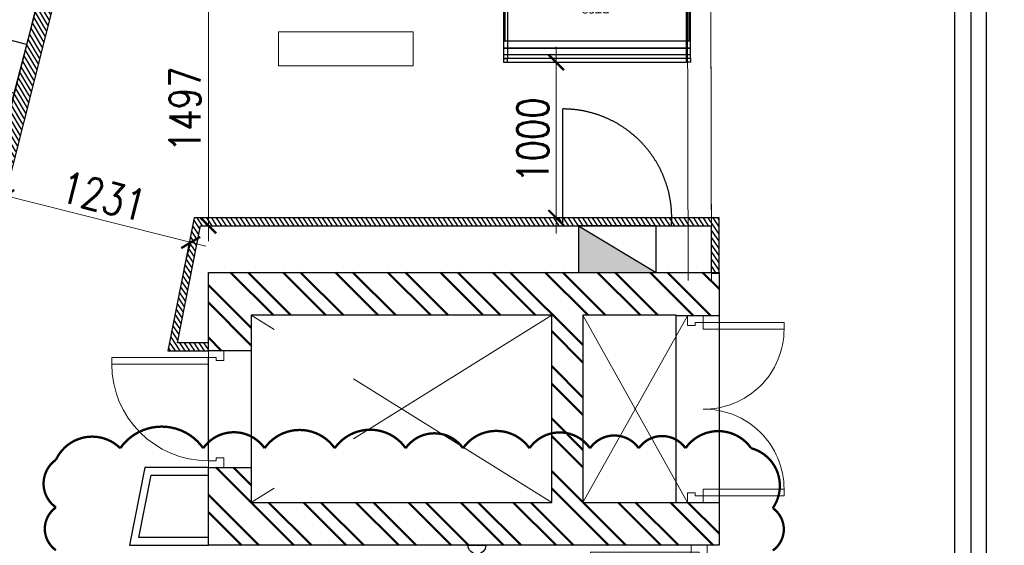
# Model space of a CAD drawing. Header units: millimetres. Extents: x 2950152 to 2989892, y -490837 to -470506.
# Tile 31 of 57: x 2970206 to 2976531, y -483990 to -480613. Entities that reach past the tile are written whole.
import ezdxf

# ---------------------------------------------------------------- set-up
doc = ezdxf.new("R2010")
doc.units = ezdxf.units.MM
doc.header["$LTSCALE"] = 1000
doc.header["$MEASUREMENT"] = 0
doc.header["$PDMODE"] = 3
doc.header["$PDSIZE"] = -1
for name, pattern in [('GHIAL-LNT-W-PTB-A-10-3102_LEVEL-D_ PLAN & ELEVATION$0$Dash Dot 3mm', [7, 3, -2, 0, -2]), ('Hidden 2mm', [3, 2, -1]), ('HIDDEN2', [4.7625, 3.175, -1.5875]), ('L_T_Hidden_1_5mm', [2.1, 1.5, -0.6]), ('TRAZOS2', [0.375, 0.25, -0.125])]:
    doc.linetypes.add(name, pattern=pattern)
doc.layers.get('0').update_dxf_attribs({"linetype": 'CONTINUOUS'})
doc.layers.get('Defpoints').update_dxf_attribs({"linetype": 'CONTINUOUS'})
for name, color, linetype, lineweight in [('A-DETL', 1, 'CONTINUOUS', 15), ('A-DOOR', 9, 'CONTINUOUS', 5), ('A-WALL', 255, 'CONTINUOUS', 13), ('GHIAL-LNT-W-PTB-A-10-3102_LEVEL-D_ PLAN & ELEVATION$0$A-ANNO-MATC', 7, 'GHIAL-LNT-W-PTB-A-10-3102_LEVEL-D_ PLAN & ELEVATION$0$Dash Dot 3mm', 50), ('LV_TEXT', 3, 'CONTINUOUS', 0), ('Wall New', 1, 'CONTINUOUS', 50)]:
    doc.layers.add(name, color=color, linetype=linetype, lineweight=lineweight)
for name, color, linetype in [('ELECTRICAL', 7, 'CONTINUOUS'), ('Equipment', 5, 'CONTINUOUS'), ('Kian Codes', 1, 'CONTINUOUS'), ('Kian Description', 3, 'CONTINUOUS'), ('Kian Furn 02', 253, 'CONTINUOUS'), ('LV_EQUIPMENT', 8, 'CONTINUOUS'), ('LV_EQUIPMENT TEXT', 3, 'CONTINUOUS'), ('LV_FURNITURE', 8, 'CONTINUOUS'), ('LV_HATCH', 253, 'CONTINUOUS'), ('LV_PROJECTION', 4, 'CONTINUOUS'), ('LV_WALLS', 1, 'CONTINUOUS')]:
    doc.layers.add(name, color=color, linetype=linetype)
doc.layers.add('I-ANNO-VPRT', color=130, linetype='CONTINUOUS', lineweight=18, plot=False)
doc.styles.add('ABC', font='GOTHIC.TTF')
doc.styles.add('BA-SCALE 100', font='SIMPLEX.SHX', dxfattribs={"width": 0.8, "height": 200})
doc.styles.add('kian 4', font='Microsoft YaHei.ttf')
doc.styles.add('MtXpl_Microsoft_YaHe', font='Microsoft YaHei.ttf')
doc.dimstyles.new('BA SCALE 100', dxfattribs={"dimtxt": 200, "dimasz": 100, "dimexe": 0, "dimexo": 0, "dimgap": 50, "dimtad": 1, "dimdec": 0, "dimzin": 1, "dimdsep": 46, "dimtxsty": 'BA-SCALE 100', "dimblk": 'ARCHTICK', "dimcen": 2.5, "dimdle": 100, "dimclrd": 256, "dimclre": 256, "dimclrt": 256, "dimadec": 0, "dimazin": 0, "dimtfac": 1, "dimtdec": 0, "dimtmove": 1, "dimatfit": 3, "dimfxl": 0, "dimlwd": 9, "dimlwe": 9, "dimarcsym": 0})

# ---------------------------------------------------------------- blocks, each defined once
blk = doc.blocks.new('A_FD_Single Door - FD2-750 X1800-7446967-LEVEL F')
at = {"layer": 'A-DOOR', "lineweight": 13}
for p, q in [((-375, 0), (-313, 0)), ((-375, -100), (-375, 0)), ((-313, -50.5), (-332, -50.5)), ((-332, -50.5), (-332, -100)), ((-313, 0), (-313, -50.5)), ((313, 0), (375, 0)), ((313, -50.5), (313, 0)), ((332, -50.5), (313, -50.5)), ((332, -100), (332, -50.5)), ((375, 0), (375, -100)), ((-332, -100), (-375, -100)), ((375, -100), (332, -100))]:
    blk.add_line(p, q, dxfattribs=at)
at = {"layer": 'A-DOOR'}
for p, q in [((332, -100), (289, -100)), ((289, -100), (289, -721)), ((332, -100), (332, -721)), ((332, -721), (289, -721))]:
    blk.add_line(p, q, dxfattribs=at)
blk.add_arc((289, -100), 621, 180, 270, dxfattribs=at)
blk = doc.blocks.new('FDGDFG')
at = {"layer": 'A-DOOR'}
for p, q in [((966239.3, 182797), (966239.4, 182754)), ((966760.2, 182797), (966239.3, 182797)), ((966760.2, 182797), (966760.2, 182754)), ((966760.2, 182754), (966239.4, 182754)), ((966239.3, 181683.1), (966239.4, 181726.1)), ((966760.2, 181726), (966239.4, 181726.1)), ((966760.2, 181683), (966760.2, 181726)), ((966760.2, 181683), (966239.3, 181683.1))]:
    blk.add_line(p, q, dxfattribs=at)
at = {"layer": 'A-DOOR', "lineweight": 13}
for p, q in [((966760.2, 182840), (966760.2, 182797)), ((966860.2, 182840), (966760.2, 182840)), ((966760.2, 182797), (966809.7, 182797)), ((966809.7, 182797), (966809.7, 182778)), ((966860.2, 182778), (966860.2, 182840)), ((966809.7, 182778), (966860.2, 182778)), ((966760.2, 181683), (966809.7, 181683)), ((966760.2, 181640), (966760.2, 181683)), ((966809.7, 181702), (966860.2, 181702)), ((966809.7, 181683), (966809.7, 181702)), ((966860.2, 181702), (966860.2, 181640)), ((966860.2, 181640), (966760.2, 181640))]:
    blk.add_line(p, q, dxfattribs=at)
at = {"layer": 'A-DOOR'}
for centre, start, end in [((966754.4, 182755), 180.11441, 270.6582), ((966754.4, 181725), 89.3418, 179.88559)]:
    blk.add_arc(centre, 515, start, end, dxfattribs=at)
blk = doc.blocks.new('BTS3')
at = {"color": 0}
for p, q in [((-600, 585), (-600, 610)), ((-600, 610), (-575, 610)), ((-600, 585), (-575, 585)), ((-600, 585), (600, 585)), ((-600, 585), (-600, 560.3)), ((-575, 610), (-575, 585)), ((-575, 585), (-575, 610)), ((575, 610), (-575, 610)), ((-575, 585), (575, 585)), ((600, 610), (575, 610)), ((575, 610), (575, 585)), ((575, 610), (575, 585)), ((600, 585), (575, 585)), ((600, 585), (600, 610)), ((600, 560.3), (600, 585)), ((600, 560.3), (-600, 560.3)), ((-600, 560.3), (-600, 472)), ((600, 518.6), (-600, 518.6)), ((600, 516.2), (-600, 516.2)), ((600, 472), (600, 560.3)), ((-600, 472), (-600, 10)), ((600, 472), (-600, 472)), ((-590, 10), (-590, 472)), ((590, 472), (590, 10)), ((600, 10), (600, 472)), ((-600, 10), (-590, 10)), ((-590, 10), (-590, 0)), ((590, 10), (-590, 10)), ((-590, 0), (590, 0)), ((590, 0), (590, 10)), ((590, 10), (600, 10))]:
    blk.add_line(p, q, dxfattribs=at)
for centre, start, end in [((-590, 10), 180, 270), ((590, 10), 270, 0)]:
    blk.add_arc(centre, 10, start, end, dxfattribs=at)
at = {"layer": 'Kian Furn 02', "linetype": 'HIDDEN2', "ltscale": 5}
blk.add_lwpolyline([(-575, 585), (-575, 25), (575, 25), (575, 585)], dxfattribs=at)
at = {"layer": 'Kian Codes', "insert": (-81.3, 296.3), "char_height": 60, "attachment_point": 1, "style": 'kian 4'}
blk.add_mtext_dynamic_manual_height_columns('BTS3', width=191.468, gutter_width=200, heights=[0], dxfattribs=at)
at = {"layer": 'Kian Description', "insert": (-113.1, 220.2), "char_height": 12, "attachment_point": 1, "style": 'MtXpl_Microsoft_YaHe'}
blk.add_mtext_dynamic_manual_height_columns('{\\W7.904278; }Single Booth W1200 \\P{\\W2.893552; }(Ash{\\fMicrosoft YaHei|b0|i0|c134|p34; veneer} backrest, Grey \\P{\\W2.046192; }padded seat & Brass frame)', width=227.628, gutter_width=200, heights=[0], dxfattribs=at)
blk = doc.blocks.new('_ArchTick')
at = {"color": 0, "linetype": 'ByBlock', "const_width": 0.15}
blk.add_lwpolyline([(-0.5, -0.5), (0.5, 0.5)], dxfattribs=at)
blk = doc.blocks.new('*D809')
at = {"linetype": 'HIDDEN2', "lineweight": 9}
for p, q in [((2973652.7, -480787.3), (2973652.7, -481987)), ((2973727.2, -480887.3), (2973652.7, -480887.3)), ((2973727.2, -481887), (2973652.7, -481887))]:
    blk.add_line(p, q, dxfattribs=at)
at = {"layer": 'Defpoints', "color": 0, "lineweight": -2}
for p in [(2973727.2, -480887.3), (2973652.7, -481887), (2973727.2, -481887)]:
    blk.add_point(p, dxfattribs=at)
at = {"lineweight": 9, "xscale": 100, "yscale": 100, "zscale": 100}
for p, rotation in [((2973652.7, -480887.3), 90), ((2973652.7, -481887), 270)]:
    blk.add_blockref('_ArchTick', p, dxfattribs=dict(at, rotation=rotation))
at = {"insert": (2973502.7, -481387.2), "char_height": 200, "attachment_point": 5, "rotation": 90, "style": 'BA-SCALE 100'}
blk.add_mtext('1000', dxfattribs=at)
blk = doc.blocks.new('*D805')
at = {"linetype": 'HIDDEN2', "lineweight": 9}
for p, q in [((2971418.3, -480340.1), (2971418.3, -482037)), ((2971284.9, -480440.1), (2971418.3, -480440.1)), ((2971418.3, -481937), (2971418.3, -481937))]:
    blk.add_line(p, q, dxfattribs=at)
at = {"layer": 'Defpoints', "color": 0, "lineweight": -2}
for p in [(2971284.9, -480440.1, 0), (2971418.3, -481937), (2971418.3, -481937)]:
    blk.add_point(p, dxfattribs=at)
at = {"lineweight": 9, "xscale": 100, "yscale": 100, "zscale": 100}
for p, rotation in [((2971418.3, -480440.1), 90), ((2971418.3, -481937), 270)]:
    blk.add_blockref('_ArchTick', p, dxfattribs=dict(at, rotation=rotation))
at = {"insert": (2971268.3, -481188.6), "char_height": 200, "attachment_point": 5, "rotation": 90, "style": 'BA-SCALE 100'}
blk.add_mtext('1497', dxfattribs=at)
blk = doc.blocks.new('Isolator')
h = blk.add_hatch(color=256)
h.dxf.hatch_style = 1
h.paths.add_polyline_path([(0, 300), (0, 0), (500, 0)])
blk.add_lwpolyline([(0, 300), (0, 0), (500, 0), (500, 300)], close=True)
blk.add_lwpolyline([(0, 300), (500, 0)])
blk = doc.blocks.new('bag in box')
at = {"color": 0}
for p, q in [((0, 0), (1.0096, 0)), ((0, -0.4858), (0, 0)), ((0.0476, -0.4858), (0.0476, 0)), ((0.3429, -0.4858), (0.3429, 0)), ((0.6668, -0.4858), (0.6667, 0)), ((0.9716, -0.4858), (0.9715, 0)), ((1.0096, 0), (1.0097, -0.4858)), ((1.0097, -0.4858), (0, -0.4858))]:
    blk.add_line(p, q, dxfattribs=at)
at = {"layer": 'LV_EQUIPMENT TEXT', "insert": (1.0886, -0.2884, 0), "char_height": 0.05, "width": 1.158334, "attachment_point": 9, "rotation": 0.00086, "style": 'ABC'}
blk.add_mtext('\\PBag-In-Box', dxfattribs=at)
blk = doc.blocks.new('*D815')
at = {"linetype": 'HIDDEN2', "lineweight": 9}
for p, q in [((2971401.4, -482069.3), (2970013.8, -481719.3)), ((2970067.8, -481914), (2970110.7, -481743.7)), ((2971261.5, -482215.1), (2971304.5, -482044.8))]:
    blk.add_line(p, q, dxfattribs=at)
at = {"layer": 'Defpoints', "color": 0, "lineweight": -2}
for p in [(2970110.7, -481743.7), (2970067.8, -481914), (2971261.5, -482215.1)]:
    blk.add_point(p, dxfattribs=at)
at = {"lineweight": 9, "xscale": 100, "yscale": 100, "zscale": 100}
for p, rotation in [((2970110.7, -481743.7), 165.8426003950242), ((2971304.5, -482044.8), 345.8426003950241)]:
    blk.add_blockref('_ArchTick', p, dxfattribs=dict(at, rotation=rotation))
at = {"insert": (2970744.3, -481748.8), "char_height": 200, "attachment_point": 5, "rotation": 345.8426, "style": 'BA-SCALE 100'}
blk.add_mtext('1231', dxfattribs=at)
blk = doc.blocks.new('A$C21C85089')
at = {"layer": 'ELECTRICAL'}
for points, const_width in [([(-42, 108.5), (43.4, 108.5)], 4.7), ([(0, 69.7), (0, 0)], 7.15), ([(-35.8, 30), (38, 30)], 7.15)]:
    blk.add_lwpolyline(points, dxfattribs=dict(at, const_width=const_width))
blk.add_arc((0, 108.5), 38.8, 180, 0, dxfattribs=at)

msp = doc.modelspace()

# ---------------------------------------------------------------- hatches: boundary and pattern name
at = {"layer": 'GHIAL-LNT-W-PTB-A-10-3102_LEVEL-D_ PLAN & ELEVATION$0$A-ANNO-MATC'}
h = msp.add_hatch(dxfattribs=at)
h.set_pattern_fill('ANSI32', color=8, scale=25, angle=270)
h.set_pattern_definition([(315, (3941355.86, -300875.4), (168.3798, 168.3798), []), (315, (3941355.86, -300987.65), (168.3798, 168.3798), [])])
h.paths.add_polyline_path([(2974698.5, -483715.4), (2974698.5, -483990.4), (2971418.1, -483990.1), (2971418.2, -483490.1), (2971693.2, -483490.2), (2971693.1, -483715.2), (2973623.5, -483715.3), (2973623.5, -482512.3), (2971693.3, -482512), (2971693.2, -482740.2), (2971418.2, -482740.1), (2971418.2, -482237), (2974698.6, -482237.3), (2974698.6, -482515.4), (2974423.6, -482515.4), (2974423.6, -482512.3), (2973823.6, -482512.3), (2973823.5, -483715.3)])
at = {"layer": 'LV_HATCH'}
h = msp.add_hatch(dxfattribs=at)
h.set_pattern_fill('ANSI31', color=253, scale=8.1, angle=1335.84262)
h.set_pattern_definition([(300.842619, (2893178.704, -642393.952), (22.0804998, 13.1848905), [])])
h.paths.add_polyline_path([(2969574.5, -483460.8), (2970336.4, -480440.1), (2970439.6, -480440.1), (2969671.4, -483485.3)])
h = msp.add_hatch(dxfattribs=at)
h.set_pattern_fill('ANSI31', color=253, scale=8.1, angle=1158.84666)
h.set_pattern_definition([(123.84666, (2957813.774, -497307.645), (-21.359184, -14.323933), [])])
h.paths.add_polyline_path([(2974648.5, -482241.4), (2974698.5, -482241.4), (2974698.5, -481887), (2971326.2, -481887), (2971158, -482740.1), (2971418.2, -482740.1), (2971418.2, -482690.1), (2971218.8, -482690.1), (2971367.3, -481937), (2974648.5, -481937)])

# ---------------------------------------------------------------- linework, layer by layer
at = {"color": 8}
for p, q in [((2974423.5, -483715.4), (2974423.6, -482515.4)), ((2974698.6, -482515.4), (2974698.5, -483715.4)), ((2971693.2, -482740.2), (2971693.2, -483490.2)), ((2971418.2, -483447.1), (2971418.2, -482783.1))]:
    msp.add_line(p, q, dxfattribs=at)
for points in [[(2962936.6, -490484.2), (2976317.6, -490484.2), (2976317.6, -470605.7), (2962936.6, -470605.7)], [(2963040.1, -490380.8), (2976214.2, -490380.8), (2976214.2, -470709.1), (2963040.1, -470709.1)]]:
    msp.add_lwpolyline(points, close=True)
at = {"lineweight": -2}
msp.add_circle((2970013.8, -481719.3), 9117.6, dxfattribs=at)
at = {"layer": 'A-DETL', "linetype": 'Hidden 2mm', "ltscale": 30}
msp.add_line((2973373.5, -483990.4), (2973248.5, -483990.4), dxfattribs=at)
for points in [[(2974649.5, -482288.5), (2974633.2, -473078, 0.433468), (2971880.7, -471307), (2963436.1, -474960.4)], [(2974623.3, -486162.3), (2965607.9, -488759.6), (2965565.6, -488615.7), (2965590.8, -484927.5), (2965951.9, -484805.7), (2965659.4, -482312.7), (2965586, -482312.2), (2965616.8, -474190.7), (2965554.7, -474043.9), (2971880.7, -471307, -0.433468), (2974633.2, -473078), (2974649.4, -482237.3), (2971418.2, -482237), (2971418.1, -483990.1), (2974623.3, -483990.4), (2974623.3, -484054.9)], [(2963436.1, -475123.9), (2971929.2, -471449.5, -0.429852), (2974483.3, -473092), (2974499.5, -482288.5)]]:
    msp.add_lwpolyline(points, format="xyb", dxfattribs=at)
at = {"layer": 'A-DETL', "linetype": 'L_T_Hidden_1_5mm'}
for points in [[(2973623.5, -482512), (2971693.1, -483715.2)], [(2973623.5, -483715.3), (2971693.3, -482512)], [(2974495.6, -482515.4), (2973823.5, -483715.3)], [(2974495.6, -483715.4), (2973823.6, -482512.3)]]:
    msp.add_lwpolyline(points, dxfattribs=at)
at = {"layer": 'A-DETL', "linetype": 'Hidden 2mm', "ltscale": 30}
msp.add_lwpolyline([(2974623.5, -483990.4), (2974623.5, -483990.4)], dxfattribs=at)
at = {"layer": 'A-WALL', "color": 130, "lineweight": 25}
msp.add_lwpolyline([(2974698.5, -483715.4), (2974698.5, -483990.4), (2971418.1, -483990.1), (2971418.2, -483490.1), (2971693.2, -483490.2), (2971693.1, -483715.2), (2973623.5, -483715.3), (2973623.5, -482512.3), (2971693.3, -482512), (2971693.2, -482740.2), (2971418.2, -482740.1), (2971418.2, -482237), (2974698.6, -482237.3), (2974698.6, -482515.4), (2974423.6, -482515.4), (2974423.6, -482512.3), (2973823.6, -482512.3), (2973823.5, -483715.3)], close=True, dxfattribs=at)
at = {"layer": 'Defpoints', "color": 3}
msp.add_lwpolyline([(2962837.4, -490583.5), (2976416.8, -490583.5), (2976416.8, -470506.4), (2962837.4, -470506.4)], close=True, dxfattribs=at)
at = {"layer": 'Equipment', "color": 32, "ltscale": 50}
msp.add_line((2974348.4, -483990.3), (2971486.6, -483990.3), dxfattribs=at)
at = {"layer": 'I-ANNO-VPRT'}
msp.add_lwpolyline([(2974698.5, -483990.4), (2971418.2, -483990.4), (2971418.2, -482237), (2974698.5, -482237)], close=True, dxfattribs=at)
at = {"layer": 'LV_PROJECTION', "linetype": 'TRAZOS2', "ltscale": 100}
msp.add_lwpolyline([(2973694.7, -481937), (2973694.7, -481187)], dxfattribs=at)
msp.add_arc((2973694.7, -481887), 700, 355.90396, 90, dxfattribs=at)
at = {"layer": 'LV_TEXT'}
msp.add_lwpolyline([(2971868.6, -480691.6), (2972732.8, -480691.6), (2972732.8, -480910.8), (2971868.6, -480910.8)], close=True, dxfattribs=at)
at = {"layer": 'LV_WALLS'}
for p, q in [((2971010.1, -483490.2), (2970911.5, -483990.1)), ((2970972.4, -483940.1), (2971051.2, -483540.2)), ((2971418.2, -483490.3), (2971010.1, -483490.2)), ((2971051.2, -483540.2), (2971418.1, -483540.3)), ((2971418.1, -483540.3), (2971418.2, -483490.3)), ((2971416.1, -483940.1), (2970972.4, -483940.1)), ((2970911.5, -483990.1), (2971418.1, -483990.1))]:
    msp.add_line(p, q, dxfattribs=at)
for points in [[(2969574.5, -483460.8), (2970336.4, -480440.1), (2970439.6, -480440.1), (2969671.4, -483485.3)], [(2974648.5, -482241.4), (2974698.5, -482241.4), (2974698.5, -481887), (2971326.2, -481887), (2971158, -482740.1), (2971418.2, -482740.1), (2971418.2, -482690.1), (2971218.8, -482690.1), (2971367.3, -481937), (2974648.5, -481937)]]:
    msp.add_lwpolyline(points, close=True, dxfattribs=at)
at = {"layer": 'Wall New', "const_width": 15}
msp.add_lwpolyline([(2970439.1, -484022.1, -0.520567), (2970439.1, -483746.9, -0.520567), (2970439.1, -483440.8, -0.520567), (2970852, -483366.5, -0.520567), (2971385, -483366.5, -0.520567), (2971779.3, -483366.5, -0.520567), (2972229.8, -483366.5, -0.520567), (2972685.7, -483366.5, -0.520567), (2973053.8, -483366.5, -0.520567), (2973480.8, -483366.5, -0.520567), (2973869.7, -483366.5, -0.520567), (2974182.9, -483366.5, -0.520567), (2974483, -483366.5, -0.520567), (2974904.8, -483366.5, -0.520567), (2975043.7, -483751.5, -0.520567), (2975043.7, -484023.8, -0.520567)], format="xyb", dxfattribs=at)

# ---------------------------------------------------------------- block references
at = {"layer": 'A-DETL', "linetype": 'Hidden 2mm', "ltscale": 30, "xscale": -1.040529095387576, "yscale": 1.040529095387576, "zscale": 1.040529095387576, "rotation": 270.0000001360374}
msp.add_blockref('A_FD_Single Door - FD2-750 X1800-7446967-LEVEL F', (2974623.3, -484380.6), dxfattribs=at)
at = {"layer": 'A-DOOR', "rotation": 179.9999999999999}
msp.add_blockref('FDGDFG', (3941355.9, -300875.4), dxfattribs=at)
at = {"layer": 'A-DOOR', "xscale": -1, "rotation": 270.0052467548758}
msp.add_blockref('A_FD_Single Door - FD2-750 X1800-7446967-LEVEL F', (2971518.3, -483115.1), dxfattribs=at)
at = {"layer": 'ELECTRICAL', "xscale": -1.464380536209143, "yscale": 1.464380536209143, "zscale": 1.464380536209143, "rotation": 0.03025453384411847}
msp.add_blockref('A$C21C85089', (2973143.5, -484149.4), dxfattribs=at)
at = {"layer": 'LV_EQUIPMENT', "xscale": 999.9999999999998, "yscale": 999.9999999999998, "zscale": 999.9999999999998, "rotation": 75.39635457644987}
msp.add_blockref('bag in box', (2969611.8, -481294.7), dxfattribs=at)
at = {"layer": 'LV_FURNITURE', "rotation": 180}
msp.add_blockref('BTS3', (2973914.8, -480277.3), dxfattribs=at)
at = {"layer": 'LV_PROJECTION'}
msp.add_blockref('Isolator', (2973794.7, -482237), dxfattribs=at)

# ---------------------------------------------------------------- dimensions: what is measured, and where the dimension line sits
for base, p1, p2, picture, middle in [((2971418.3, -481937), (2971284.9, -480440.1, 0), (2971418.3, -481937), '*D805', (2971268.3, -481188.6)), ((2973652.7, -481887), (2973727.2, -480887.3), (2973727.2, -481887), '*D809', (2973502.7, -481387.2))]:
    dim = msp.add_linear_dim(base=base, p1=p1, p2=p2, angle=90, dimstyle='BA SCALE 100', override={"dimfxl": 0.05, "dimtfill": 1})
    dim.commit()
    dim.dimension.update_dxf_attribs({"geometry": picture, "text_midpoint": middle})
dim = msp.add_aligned_dim(p1=(2971261.5, -482215.1), p2=(2970067.8, -481914), distance=-175.6, dimstyle='BA SCALE 100', override={"dimfxl": 0.05, "dimtfill": 1})
dim.commit()
dim.dimension.update_dxf_attribs({"geometry": '*D815', "text_midpoint": (2970744.3, -481748.8)})

doc.saveas('drawing.dxf')
